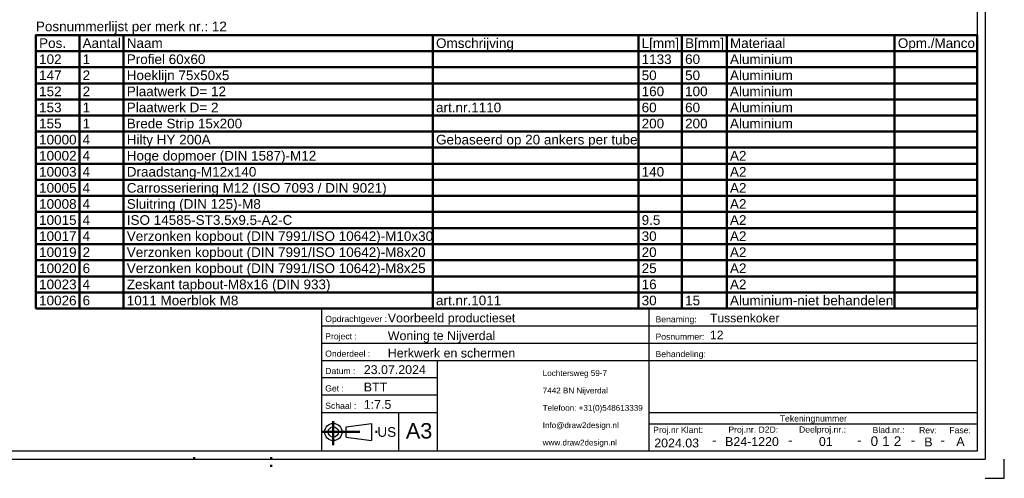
# Model space of a CAD drawing. Header units: millimetres. Extents: x 2 to 422, y -384 to -87.
# Tile 12 of 13: x 167 to 422, y -384 to -265. Entities that reach past the tile are written whole.
import ezdxf
from ezdxf.enums import TextEntityAlignment as Align

# ---------------------------------------------------------------- set-up
doc = ezdxf.new("R2010")
doc.units = ezdxf.units.MM
doc.linetypes.add('DOT', pattern=[2, 0.5, -1.5])
doc.linetypes.add('STRICHPUNKT2', pattern=[18.5, 10, -4, 0.5, -4])
doc.layers.get('0').update_dxf_attribs({"linetype": 'CONTINUOUS'})
doc.layers.add('LE_ALL', color=7, linetype='CONTINUOUS', lineweight=50)
doc.layers.add('TXT_ALL', color=7, linetype='CONTINUOUS')
doc.layers.add('TXT_YELLOW', color=2, linetype='CONTINUOUS')
doc.styles.add('ARIAL', font='arial.ttf')

# ---------------------------------------------------------------- blocks, each defined once
blk = doc.blocks.new('TFIELD_00005', base_point=(302.64, -374.83))
at = {"layer": 'TXT_YELLOW', "style": 'ARIAL'}
for s, p in [('Lochtersweg 59-7', (302.64, -356.83)), ('7442 BN Nijverdal', (302.64, -361.33)), ('Telefoon: +31(0)548613339', (302.64, -365.83)), ('Info@draw2design.nl', (302.64, -370.33)), ('www.draw2design.nl', (302.64, -374.83))]:
    blk.add_text(s, height=1.5, dxfattribs=at).set_placement(p, align=Align.MIDDLE_LEFT)
blk = doc.blocks.new('FLEX_00004', base_point=(315.46, -377.08))
blk.add_blockref('TFIELD_00005', (302.64, -374.83))
blk = doc.blocks.new('D2D_00003', base_point=(275.52, -375.22))
blk.add_blockref('FLEX_00004', (315.46, -377.08))
blk = doc.blocks.new('BOM-P12_00007', base_point=(171.29, -340.08))
at = {"layer": 'LE_ALL', "color": 8}
for p, q in [((182.55, -269.25), (182.55, -340.08)), ((194.01, -269.25), (194.01, -340.08)), ((274.16, -269.25), (274.16, -340.08)), ((327.45, -269.25), (327.45, -340.08)), ((338.7, -269.25), (338.7, -340.08)), ((350.34, -269.25), (350.34, -340.08)), ((393.84, -269.25), (393.84, -340.08)), ((171.29, -273.41), (415.27, -273.41)), ((171.29, -277.58), (415.27, -277.58)), ((171.29, -281.75), (415.27, -281.75)), ((171.29, -285.91), (415.27, -285.91)), ((171.29, -290.08), (415.27, -290.08)), ((171.29, -294.25), (415.27, -294.25)), ((171.29, -298.41), (415.27, -298.41)), ((171.29, -302.58), (415.27, -302.58)), ((171.29, -306.75), (415.27, -306.75)), ((171.29, -310.91), (415.27, -310.91)), ((171.29, -315.08), (415.27, -315.08)), ((171.29, -319.25), (415.27, -319.25)), ((171.29, -323.41), (415.27, -323.41)), ((171.29, -327.58), (415.27, -327.58)), ((171.29, -331.75), (415.27, -331.75)), ((171.29, -335.91), (415.27, -335.91))]:
    blk.add_line(p, q, dxfattribs=at)
blk.add_lwpolyline([(171.29, -340.08), (415.27, -340.08), (415.27, -269.25), (171.29, -269.25)], close=True, dxfattribs=at)
at = {"layer": 'TXT_YELLOW', "style": 'ARIAL'}
blk.add_text('Posnummerlijst per merk nr.: 12', height=2.5, dxfattribs=at).set_placement((171.29, -268.25))
for s, p in [('Pos.', (172.12, -271.33)), ('Aantal', (183.39, -271.33)), ('Naam', (194.84, -271.33)), ('Omschrijving', (274.99, -271.33)), ('L[mm]', (328.28, -271.33)), ('B[mm]', (339.54, -271.33)), ('Materiaal', (351.17, -271.33)), ('Opm./Manco', (394.67, -271.33)), ('102', (172.12, -275.5)), ('1', (183.39, -275.5)), ('Profiel 60x60', (194.84, -275.5)), ('1133', (328.28, -275.5)), ('60', (339.54, -275.5)), ('Aluminium', (351.17, -275.5)), ('147', (172.12, -279.66)), ('2', (183.39, -279.66)), ('Hoeklijn 75x50x5', (194.84, -279.66)), ('50', (328.28, -279.66)), ('50', (339.54, -279.66)), ('Aluminium', (351.17, -279.66)), ('152', (172.12, -283.83)), ('2', (183.39, -283.83)), ('Plaatwerk D= 12', (194.84, -283.83)), ('160', (328.28, -283.83)), ('100', (339.54, -283.83)), ('Aluminium', (351.17, -283.83)), ('153', (172.12, -288)), ('1', (183.39, -288)), ('Plaatwerk D= 2', (194.84, -288)), ('art.nr.1110', (274.99, -288)), ('60', (328.28, -288)), ('60', (339.54, -288)), ('Aluminium', (351.17, -288)), ('Brede Strip 15x200', (194.84, -292.16)), ('200', (328.28, -292.16)), ('200', (339.54, -292.16)), ('Aluminium', (351.17, -292.16)), ('155', (172.12, -292.16)), ('1', (183.39, -292.16)), ('10000', (172.12, -296.33)), ('4', (183.39, -296.33)), ('Hilty HY 200A', (194.84, -296.33)), ('Gebaseerd op 20 ankers per tube', (274.99, -296.33)), ('10002', (172.12, -300.5)), ('4', (183.39, -300.5)), ('Hoge dopmoer (DIN 1587)-M12', (194.84, -300.5)), ('A2', (351.17, -300.5)), ('10003', (172.12, -304.66)), ('4', (183.39, -304.66)), ('Draadstang-M12x140', (194.84, -304.66)), ('140', (328.28, -304.66)), ('A2', (351.17, -304.66)), ('10005', (172.12, -308.83)), ('4', (183.39, -308.83)), ('Carrosseriering M12 (ISO 7093 / DIN 9021)', (194.84, -308.83)), ('A2', (351.17, -308.83)), ('10008', (172.12, -313)), ('4', (183.39, -313)), ('Sluitring (DIN 125)-M8', (194.84, -313)), ('A2', (351.17, -313)), ('10015', (172.12, -317.16)), ('4', (183.39, -317.16)), ('ISO 14585-ST3.5x9.5-A2-C', (194.84, -317.16)), ('9.5', (328.28, -317.16)), ('A2', (351.17, -317.16)), ('10017', (172.12, -321.33)), ('4', (183.39, -321.33)), ('Verzonken kopbout (DIN 7991/ISO 10642)-M10x30', (194.84, -321.33)), ('30', (328.28, -321.33)), ('A2', (351.17, -321.33)), ('Verzonken kopbout (DIN 7991/ISO 10642)-M8x20', (194.84, -325.5)), ('10019', (172.12, -325.5)), ('2', (183.39, -325.5)), ('20', (328.28, -325.5)), ('A2', (351.17, -325.5)), ('10020', (172.12, -329.66)), ('6', (183.39, -329.66)), ('Verzonken kopbout (DIN 7991/ISO 10642)-M8x25', (194.84, -329.66)), ('25', (328.28, -329.66)), ('A2', (351.17, -329.66)), ('10023', (172.12, -333.83)), ('4', (183.39, -333.83)), ('Zeskant tapbout-M8x16 (DIN 933)', (194.84, -333.83)), ('16', (328.28, -333.83)), ('A2', (351.17, -333.83)), ('10026', (172.12, -338)), ('6', (183.39, -338)), ('1011 Moerblok M8', (194.84, -338)), ('art.nr.1011', (274.99, -338)), ('30', (328.28, -338)), ('15', (339.54, -338)), ('Aluminium-niet behandelen', (351.17, -338))]:
    blk.add_text(s, height=2.5, dxfattribs=at).set_placement(p, align=Align.MIDDLE_LEFT)
blk = doc.blocks.new('TFIELD_00009', base_point=(267.18, -371.77))
at = {"layer": 'TXT_YELLOW', "style": 'ARIAL'}
blk.add_text('A3', height=4, dxfattribs=at).set_placement((267.18, -371.77), align=Align.MIDDLE_LEFT)
blk = doc.blocks.new('FLEX_00008', base_point=(270.56, -371.77))
blk.add_blockref('TFIELD_00009', (267.18, -371.77))
blk = doc.blocks.new('TFIELD_00015', base_point=(259.8, -372.08))
at = {"layer": 'TXT_YELLOW', "style": 'ARIAL'}
blk.add_text('US', height=2.5, dxfattribs=at).set_placement((259.8, -372.08), align=Align.MIDDLE_LEFT)
blk = doc.blocks.new('FLEX_00014', base_point=(259.8, -372.08))
blk.add_blockref('TFIELD_00015', (259.8, -372.08))
blk = doc.blocks.new('US_00013', base_point=(249.71, -372.08))
blk.add_line((251.73, -373.41), (258.29, -374.3))
blk.add_lwpolyline([(251.73, -373.41), (251.73, -370.75), (258.29, -369.86), (258.29, -374.3)])
for radius in [2.22, 1.33]:
    blk.add_circle((248.37, -372.08), radius)
at = {"layer": 'LE_ALL', "color": 1, "linetype": 'STRICHPUNKT2'}
for p, q in [((248.37, -369.26), (248.37, -375.49)), ((245.27, -372.08), (260.14, -372.08))]:
    blk.add_line(p, q, dxfattribs=at)
blk.add_blockref('FLEX_00014', (259.8, -372.08))
blk = doc.blocks.new('SCHRIFE_00017', base_point=(256.27, -357.08))
for p, q in [((245.27, -340.08), (330.27, -340.08)), ((245.27, -340.08), (245.27, -377.08)), ((330.27, -340.08), (415.27, -340.08)), ((330.27, -377.08), (330.27, -340.08)), ((415.27, -340.08), (415.27, -377.08)), ((245.27, -344.58), (330.27, -344.58)), ((330.27, -344.58), (415.27, -344.58)), ((245.27, -349.08), (330.27, -349.08)), ((330.27, -349.08), (415.27, -349.08)), ((245.27, -353.58), (415.27, -353.58)), ((275.27, -353.58), (275.27, -377.08)), ((275.27, -358.08), (245.27, -358.08)), ((275.27, -362.58), (245.27, -362.58)), ((275.27, -367.08), (245.27, -367.08)), ((265.27, -367.08), (265.27, -377.08)), ((415.27, -367.08), (330.27, -367.08)), ((415.27, -370.08), (330.27, -370.08)), ((415.27, -377.08), (245.27, -377.08))]:
    blk.add_line(p, q)
at = {"layer": 'TXT_YELLOW', "style": 'ARIAL'}
for s, height, p in [('Voorbeeld productieset', 2.3, (262.49, -343.68)), ('Tussenkoker', 2.25, (345.99, -343.68)), ('Woning te Nijverdal', 2.3, (262.49, -348.28)), ('12', 2.25, (345.99, -348.07)), ('Herkwerk en schermen', 2.3, (262.49, -352.78)), ('23.07.2024', 2.3, (256.27, -357.08)), ('BTT', 2.3, (256.27, -361.58)), ('1:7.5', 2.3, (256.27, -366.08))]:
    blk.add_text(s, height=height, dxfattribs=at).set_placement(p)
for s, height, p in [('2024.03', 2.3, (337.35, -376.08)), ('-', 2.5, (347.1, -375.42)), ('B24-1220', 2.3, (356.87, -375.72)), ('-', 2.5, (366.84, -375.42)), ('01', 2.3, (376, -375.71)), ('-', 2.5, (384.67, -375.42)), ('-', 2.5, (398.6, -375.42)), ('B', 2.3, (402.61, -375.81)), ('-', 2.5, (406.26, -375.42)), ('A', 2.3, (410.91, -375.71))]:
    blk.add_text(s, height=height, dxfattribs=at).set_placement(p, align=Align.CENTER)
blk = doc.blocks.new('TFIELD_00021', base_point=(393.62, -374.45))
at = {"layer": 'TXT_ALL', "style": 'ARIAL'}
blk.add_text('2', height=2.5, dxfattribs=at).set_placement((393.62, -374.45), align=Align.MIDDLE_LEFT)
blk = doc.blocks.new('2_00020')
blk.add_blockref('TFIELD_00021', (393.62, -374.45))
blk = doc.blocks.new('TELLER1_00019')
blk.add_blockref('2_00020', (0, 0))
blk = doc.blocks.new('TFIELD_00024', base_point=(390.62, -374.45))
at = {"layer": 'TXT_ALL', "style": 'ARIAL'}
blk.add_text('1', height=2.5, dxfattribs=at).set_placement((390.62, -374.45), align=Align.MIDDLE_LEFT)
blk = doc.blocks.new('1_00023')
blk.add_blockref('TFIELD_00024', (390.62, -374.45))
blk = doc.blocks.new('TELLER2_00022')
blk.add_blockref('1_00023', (0, 0))
blk = doc.blocks.new('TFIELD_00027', base_point=(387.62, -374.45))
at = {"layer": 'TXT_ALL', "style": 'ARIAL'}
blk.add_text('0', height=2.5, dxfattribs=at).set_placement((387.62, -374.45), align=Align.MIDDLE_LEFT)
blk = doc.blocks.new('0_00026')
blk.add_blockref('TFIELD_00027', (387.62, -374.45))
blk = doc.blocks.new('TELLER3_00025')
blk.add_blockref('0_00026', (0, 0))
blk = doc.blocks.new('NL_00028', base_point=(246.27, -343.58))
at = {"layer": 'TXT_ALL', "color": 1, "style": 'ARIAL'}
blk.add_text('Tekeningnummer', height=1.6, dxfattribs=at).set_placement((372.77, -368.58), align=Align.MIDDLE_CENTER)
at = {"layer": 'TXT_YELLOW', "style": 'ARIAL'}
for s, p in [('Opdrachtgever :', (246.27, -343.58)), ('Benaming:', (331.87, -343.68)), ('Project :', (246.27, -348.08)), ('Posnummer:', (331.87, -348.18)), ('Onderdeel :', (246.27, -352.58)), ('Behandeling:', (331.87, -352.68)), ('Datum :', (246.27, -357.08)), ('Get :', (246.27, -361.58)), ('Schaal :', (246.27, -366.08)), ('Proj.nr Klant:', (331.27, -372.33)), ('Proj.nr. D2D:', (350.75, -372.26)), ('Deelproj.nr.:', (369.07, -372.25)), ('Blad.nr.:', (388.11, -372.37)), ('Rev:', (400.18, -372.41)), ('Fase:', (408.02, -372.41))]:
    blk.add_text(s, height=1.6, dxfattribs=at).set_placement(p)
blk = doc.blocks.new('SCHRIFE_00016')
for name, p in [('SCHRIFE_00017', (256.27, -357.08)), ('NL_00028', (246.27, -343.58)), ('TELLER3_00025', (0, 0)), ('TELLER2_00022', (0, 0)), ('TELLER1_00019', (0, 0))]:
    blk.add_blockref(name, p)
blk = doc.blocks.new('DINA3_00002', base_point=(415.27, -377.08))
for p, q in [((415.27, -94.08), (415.27, -377.08)), ((417.27, -92.08), (417.27, -379.08)), ((415.27, -278.53), (415.27, -294.21)), ((415.27, -377.08), (9.27, -377.08)), ((7.27, -379.08), (417.27, -379.08))]:
    blk.add_line(p, q)
blk.add_lwpolyline([(417.27, -384.08), (422.27, -384.08), (422.27, -379.08)])
at = {"layer": 'LE_ALL', "linetype": 'DOT'}
for p, q in [((212.27, -379.08), (212.27, -377.08)), ((232.27, -381.08), (232.27, -377.08))]:
    blk.add_line(p, q, dxfattribs=at)
for name, p in [('BOM-P12_00007', (171.29, -340.08)), ('SCHRIFE_00016', (0, 0)), ('D2D_00003', (275.52, -375.22)), ('US_00013', (249.71, -372.08)), ('FLEX_00008', (270.56, -371.77))]:
    blk.add_blockref(name, p)
blk = doc.blocks.new('_ZBL0013_00001')
blk.add_blockref('DINA3_00002', (415.27, -377.08))

msp = doc.modelspace()

# ---------------------------------------------------------------- block references
msp.add_blockref('_ZBL0013_00001', (0, 0))

doc.saveas('drawing.dxf')
